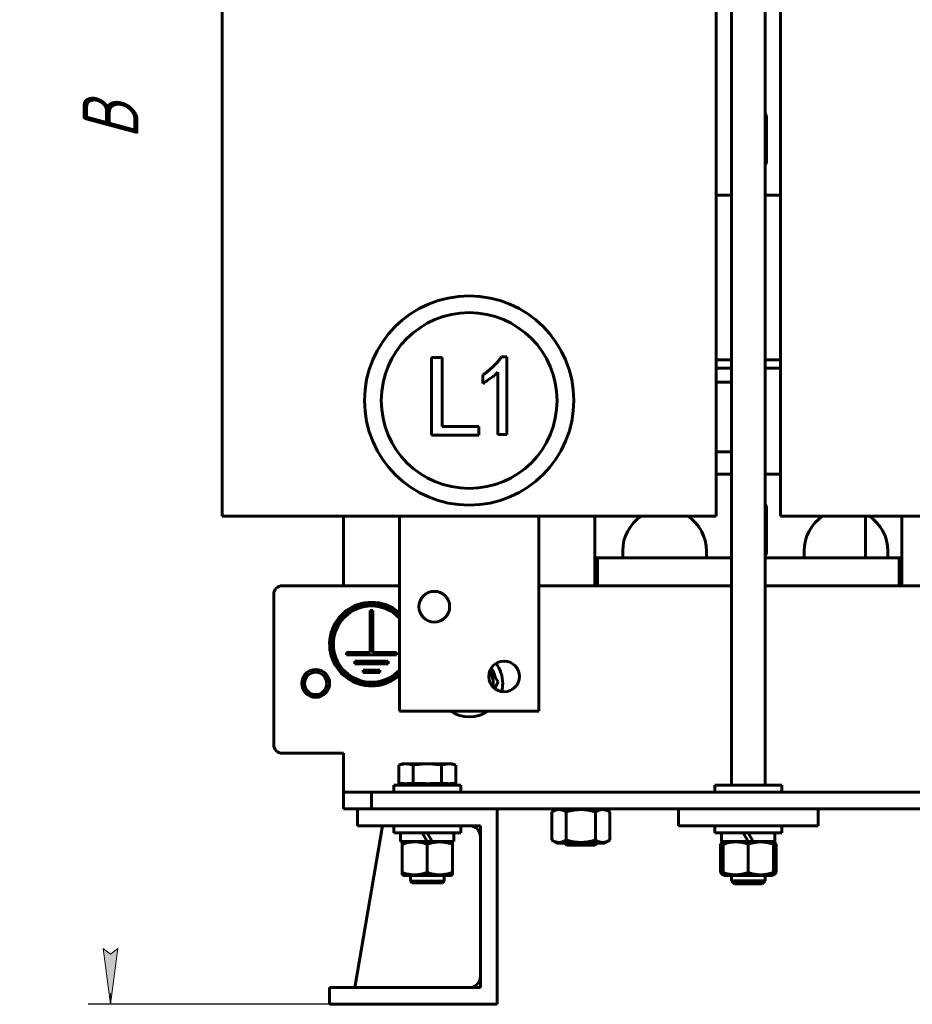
# Model space of a CAD drawing. Header units: millimetres. Extents: x 0 to 420, y 0 to 594.
# Tile 2 of 15: x 142 to 222, y 137 to 225. Entities that reach past the tile are written whole.
import ezdxf

# ---------------------------------------------------------------- set-up
doc = ezdxf.new("R2010")
doc.units = ezdxf.units.MM
doc.linetypes.add('K5LT_BASIC', pattern=[0])
doc.linetypes.add('K5LT_THIN', pattern=[0])
doc.layers.add('Системный слой', color=7, linetype='Continuous')
doc.styles.add('KDIMTEXTSTYLE', font='GOST_AU.SHX', dxfattribs={"width": 0.96, "oblique": 15, "height": 5})
doc.dimstyles.new('KDIMSTYLE (0.25)', dxfattribs={"dimtxt": 5, "dimasz": 1, "dimexe": 2, "dimexo": 0, "dimgap": 1, "dimtad": 1, "dimlfac": 4, "dimtxsty": 'KDIMTEXTSTYLE', "dimsah": 1, "dimcen": 0, "dimdle": 1, "dimadec": 0, "dimazin": 0, "dimtfac": 0.667, "dimtmove": 0, "dimatfit": 3, "dimfxl": 1, "dimtvp": 1, "dimtolj": 1, "dimtzin": 0, "dimarcsym": 0})

# ---------------------------------------------------------------- blocks, each defined once
blk = doc.blocks.new('U8')
at = {"layer": 'Системный слой', "color": 150, "linetype": 'K5LT_BASIC', "lineweight": 60, "true_color": 0x0080ff}
for start, end in [(123.55731, 180), (0, 56.44269)]:
    blk.add_arc((216.453, 177.818), 3.75, start, end, dxfattribs=at)
blk = doc.blocks.new('U9')
at = {"layer": 'Системный слой', "color": 150, "linetype": 'K5LT_BASIC', "lineweight": 60, "true_color": 0x0080ff}
for p, q in [((204.828, 184.693), (206.203, 184.693)), ((209.203, 184.693), (210.578, 184.693)), ((254.828, 184.693), (256.203, 184.693)), ((259.203, 184.693), (260.578, 184.693))]:
    blk.add_line(p, q, dxfattribs=at)
blk = doc.blocks.new('U10')
at = {"layer": 'Системный слой', "color": 150, "linetype": 'K5LT_BASIC', "lineweight": 60, "true_color": 0x0080ff}
for start, end in [(123.55731, 180), (0, 56.44269)]:
    blk.add_arc((200.203, 177.818), 3.75, start, end, dxfattribs=at)
blk = doc.blocks.new('U12')
at = {"layer": 'Системный слой', "color": 150, "linetype": 'K5LT_BASIC', "lineweight": 60, "true_color": 0x0080ff}
for p, q in [((206.203, 209.693), (204.828, 209.693)), ((210.578, 209.693), (209.203, 209.693)), ((256.203, 209.693), (254.828, 209.693)), ((260.578, 209.693), (259.203, 209.693))]:
    blk.add_line(p, q, dxfattribs=at)
blk = doc.blocks.new('U13')
at = {"layer": 'Системный слой', "color": 150, "linetype": 'K5LT_BASIC', "lineweight": 60, "true_color": 0x0080ff}
for p, q in [((177.453, 148.218), (178.953, 148.218)), ((178.953, 148.218), (180.453, 148.218))]:
    blk.add_line(p, q, dxfattribs=at)
blk = doc.blocks.new('U14')
at = {"layer": 'Системный слой', "color": 150, "linetype": 'K5LT_BASIC', "lineweight": 60, "true_color": 0x0080ff}
for p, q in [((178.953, 148.068), (177.603, 148.068)), ((180.303, 148.068), (178.953, 148.068))]:
    blk.add_line(p, q, dxfattribs=at)
blk = doc.blocks.new('U37')
at = {"layer": 'Системный слой', "color": 150, "linetype": 'K5LT_BASIC', "lineweight": 60, "true_color": 0x0080ff}
for p, q in [((175.953, 156.818), (181.222, 156.818)), ((181.222, 156.818), (181.953, 156.818))]:
    blk.add_line(p, q, dxfattribs=at)
blk = doc.blocks.new('U43')
at = {"layer": 'Системный слой', "color": 150, "linetype": 'K5LT_BASIC', "lineweight": 60, "true_color": 0x0080ff}
for p, q in [((206.203, 177.193), (194.203, 177.193)), ((221.203, 177.193), (209.203, 177.193))]:
    blk.add_line(p, q, dxfattribs=at)
blk = doc.blocks.new('U53')
at = {"layer": 'Системный слой', "color": 150, "linetype": 'K5LT_BASIC', "lineweight": 60, "true_color": 0x0080ff}
for start, end in [(90, 314.56793), (45.43207, 90)]:
    blk.add_arc((173.953, 169.467), 3.562, start, end, dxfattribs=at)
blk = doc.blocks.new('U54')
at = {"layer": 'Системный слой', "color": 150, "linetype": 'K5LT_BASIC', "lineweight": 60, "true_color": 0x0080ff}
for start, end in [(90, 317.10487), (42.89513, 90)]:
    blk.add_arc((173.953, 169.467), 3.413, start, end, dxfattribs=at)
blk = doc.blocks.new('U55')
at = {"layer": 'Системный слой', "color": 150, "linetype": 'K5LT_BASIC', "lineweight": 60, "true_color": 0x0080ff}
for start, end in [(90, 311.81031), (48.18969, 90)]:
    blk.add_arc((173.953, 169.467), 3.75, start, end, dxfattribs=at)
blk = doc.blocks.new('U60')
at = {"layer": 'Системный слой', "color": 150, "linetype": 'K5LT_BASIC', "lineweight": 60, "true_color": 0x0080ff}
blk.add_line((193.953, 174.693), (193.953, 180.943), dxfattribs=at)
blk = doc.blocks.new('U61')
at = {"layer": 'Системный слой', "color": 150, "linetype": 'K5LT_BASIC', "lineweight": 60, "true_color": 0x0080ff}
blk.add_line((171.453, 180.943), (171.453, 174.693), dxfattribs=at)
blk = doc.blocks.new('U67')
at = {"layer": 'Системный слой', "color": 150, "linetype": 'K5LT_BASIC', "lineweight": 60, "true_color": 0x0080ff}
for p, q in [((204.828, 194.193), (206.203, 194.193)), ((209.203, 194.193), (210.578, 194.193)), ((254.828, 194.193), (256.203, 194.193)), ((259.203, 194.193), (260.578, 194.193))]:
    blk.add_line(p, q, dxfattribs=at)
blk = doc.blocks.new('U68')
at = {"layer": 'Системный слой', "color": 150, "linetype": 'K5LT_BASIC', "lineweight": 60, "true_color": 0x0080ff}
for p, q in [((204.828, 194.943), (206.203, 194.943)), ((209.203, 194.943), (210.578, 194.943)), ((254.828, 194.943), (256.203, 194.943)), ((259.203, 194.943), (260.578, 194.943))]:
    blk.add_line(p, q, dxfattribs=at)
blk = doc.blocks.new('U75')
at = {"layer": 'Системный слой', "color": 150, "linetype": 'K5LT_BASIC', "lineweight": 60, "true_color": 0x0080ff}
for p, q in [((165.953, 174.693), (176.453, 174.693)), ((188.953, 174.693), (206.203, 174.693)), ((209.203, 174.693), (226.453, 174.693)), ((238.953, 174.693), (256.203, 174.693)), ((259.203, 174.693), (276.453, 174.693)), ((288.953, 174.693), (299.453, 174.693))]:
    blk.add_line(p, q, dxfattribs=at)
blk = doc.blocks.new('U76')
at = {"layer": 'Системный слой', "color": 150, "linetype": 'K5LT_BASIC', "lineweight": 60, "true_color": 0x0080ff}
for p, q in [((207.703, 151.793), (205.315, 151.793)), ((210.09, 151.793), (208.15, 151.793))]:
    blk.add_line(p, q, dxfattribs=at)
blk = doc.blocks.new('U88')
at = {"layer": 'Системный слой', "color": 150, "linetype": 'K5LT_BASIC', "lineweight": 60, "true_color": 0x0080ff}
for p, q in [((178.953, 151.793), (176.565, 151.793)), ((181.34, 151.793), (179.4, 151.793))]:
    blk.add_line(p, q, dxfattribs=at)
blk = doc.blocks.new('U89')
at = {"layer": 'Системный слой', "color": 150, "linetype": 'K5LT_BASIC', "lineweight": 60, "true_color": 0x0080ff}
for p, q in [((193.953, 177.193), (194.203, 177.193)), ((221.203, 177.193), (221.453, 177.193))]:
    blk.add_line(p, q, dxfattribs=at)
blk = doc.blocks.new('U96')
at = {"layer": 'Системный слой', "color": 150, "linetype": 'K5LT_BASIC', "lineweight": 60, "true_color": 0x0080ff}
for p, q in [((205.269, 148.931), (205.211, 148.998)), ((205.328, 148.876), (205.269, 148.931)), ((205.388, 148.834), (205.328, 148.876)), ((205.41, 148.823), (205.388, 148.834)), ((205.431, 148.813), (205.41, 148.823)), ((205.453, 148.806), (205.431, 148.813))]:
    blk.add_line(p, q, dxfattribs=at)
blk = doc.blocks.new('U97')
at = {"layer": 'Системный слой', "color": 150, "linetype": 'K5LT_BASIC', "lineweight": 60, "true_color": 0x0080ff}
for p, q in [((205.211, 151.538), (205.269, 151.604)), ((205.269, 151.604), (205.328, 151.659)), ((205.328, 151.659), (205.361, 151.684)), ((205.361, 151.684), (205.363, 151.685)), ((205.363, 151.685), (205.367, 151.688)), ((205.367, 151.688), (205.374, 151.693)), ((205.374, 151.693), (205.388, 151.701)), ((205.388, 151.701), (205.41, 151.713)), ((205.41, 151.713), (205.431, 151.722)), ((205.431, 151.722), (205.438, 151.725)), ((205.438, 151.725), (205.439, 151.725)), ((205.439, 151.725), (205.44, 151.725)), ((205.44, 151.725), (205.443, 151.726)), ((205.443, 151.726), (205.449, 151.728)), ((205.449, 151.728), (205.453, 151.729))]:
    blk.add_line(p, q, dxfattribs=at)
blk = doc.blocks.new('U98')
at = {"layer": 'Системный слой', "color": 150, "linetype": 'K5LT_BASIC', "lineweight": 60, "true_color": 0x0080ff}
for p, q in [((210.034, 148.938), (209.953, 148.911)), ((210.115, 148.967), (210.034, 148.938)), ((210.195, 148.998), (210.115, 148.967))]:
    blk.add_line(p, q, dxfattribs=at)
blk = doc.blocks.new('U99')
at = {"layer": 'Системный слой', "color": 150, "linetype": 'K5LT_BASIC', "lineweight": 60, "true_color": 0x0080ff}
for p, q in [((209.953, 151.624), (210.034, 151.598)), ((210.034, 151.598), (210.115, 151.569)), ((210.115, 151.569), (210.195, 151.538))]:
    blk.add_line(p, q, dxfattribs=at)
blk = doc.blocks.new('U107')
at = {"layer": 'Системный слой', "color": 150, "linetype": 'K5LT_BASIC', "lineweight": 60, "true_color": 0x0080ff}
blk.add_line((221.453, 180.943), (221.453, 174.693), dxfattribs=at)
blk = doc.blocks.new('U108')
at = {"layer": 'Системный слой', "color": 150, "linetype": 'K5LT_BASIC', "lineweight": 60, "true_color": 0x0080ff}
for start, end in [(13.61765, 34.71345), (347.9074, 352.69759)]:
    blk.add_arc((182.703, 165.943), 2.388, start, end, dxfattribs=at)
blk = doc.blocks.new('U114')
at = {"layer": 'Системный слой', "color": 150, "linetype": 'K5LT_BASIC', "lineweight": 60, "true_color": 0x0080ff}
for start, end in [(0, 36.76258), (345.85828, 0), (236.44269, 303.55731)]:
    blk.add_arc((182.703, 165.943), 3, start, end, dxfattribs=at)
blk = doc.blocks.new('U115')
at = {"layer": 'Системный слой', "color": 150, "linetype": 'K5LT_BASIC', "lineweight": 60, "true_color": 0x0080ff}
for p, q in [((206.203, 156.818), (206.203, 266.833)), ((206.203, 148.243), (206.203, 148.743))]:
    blk.add_line(p, q, dxfattribs=at)
blk = doc.blocks.new('U116')
at = {"layer": 'Системный слой', "color": 150, "linetype": 'K5LT_BASIC', "lineweight": 60, "true_color": 0x0080ff}
for p, q in [((209.203, 156.818), (209.203, 266.833)), ((209.203, 148.243), (209.203, 148.743))]:
    blk.add_line(p, q, dxfattribs=at)
blk = doc.blocks.new('U117')
at = {"layer": 'Системный слой', "color": 150, "linetype": 'K5LT_BASIC', "lineweight": 60, "true_color": 0x0080ff}
for p, q in [((206.203, 148.243), (206.407, 148.243)), ((206.407, 148.243), (209.203, 148.243))]:
    blk.add_line(p, q, dxfattribs=at)
blk = doc.blocks.new('U118')
at = {"layer": 'Системный слой', "color": 150, "linetype": 'K5LT_BASIC', "lineweight": 60, "true_color": 0x0080ff}
for p, q in [((206.623, 147.993), (206.453, 147.993)), ((208.953, 147.993), (206.623, 147.993))]:
    blk.add_line(p, q, dxfattribs=at)
blk = doc.blocks.new('KDIMARROW_01')
at = {"layer": 'Системный слой'}
blk.add_hatch(color=0, dxfattribs=at).paths.add_polyline_path([(0, 0), (-5, 0.658), (-4.5, 0), (-5, -0.658)])
at = {"layer": 'Системный слой', "color": 0, "linetype": 'K5LT_THIN', "lineweight": 18}
for p, q in [((-4.5, 0), (-5, 0.658)), ((-5, 0.658), (0, 0)), ((0, 0), (-5, -0.658)), ((-5, -0.658), (-4.5, 0)), ((0, 0), (-1, 0))]:
    blk.add_line(p, q, dxfattribs=at)

msp = doc.modelspace()

# ---------------------------------------------------------------- linework, layer by layer
at = {"layer": 'Системный слой', "color": 150, "linetype": 'K5LT_BASIC', "lineweight": 60, "true_color": 0x0080ff}
for p, q in [((160.578, 180.9428), (160.578, 258.4428)), ((204.828, 258.4428), (204.828, 180.9428)), ((210.578, 180.9428), (210.578, 258.4428)), ((209.328, 216.5678), (209.328, 212.8178)), ((179.3409, 188.2001), (179.3409, 195.1345)), ((179.3409, 195.1345), (180.2736, 195.1345)), ((180.2736, 195.1345), (180.2736, 188.9706)), ((185.6022, 195.2156), (186.0888, 195.2156)), ((186.0888, 195.2156), (186.0888, 188.2406)), ((183.9396, 192.823), (183.9396, 193.5935)), ((185.2778, 188.2406), (185.2778, 193.8368)), ((204.828, 192.9428), (206.203, 192.9428)), ((180.2736, 188.9706), (183.5584, 188.9706)), ((183.5584, 188.9706), (183.5584, 188.2001)), ((183.5584, 188.2001), (179.3409, 188.2001)), ((186.0888, 188.2406), (185.2778, 188.2406)), ((204.828, 186.6928), (206.203, 186.6928)), ((204.828, 186.6928), (206.203, 186.6928)), ((169.578, 180.9428), (160.578, 180.9428)), ((169.578, 180.9428), (195.828, 180.9428)), ((176.453, 163.4428), (176.453, 180.9428)), ((176.453, 180.9428), (188.953, 180.9428)), ((188.953, 180.9428), (188.953, 163.4428)), ((204.828, 180.9428), (195.828, 180.9428)), ((209.328, 181.5678), (209.328, 177.8178)), ((219.578, 180.9428), (210.578, 180.9428)), ((218.203, 180.9428), (218.203, 177.1928)), ((219.578, 180.9428), (245.828, 180.9428)), ((196.453, 177.1928), (196.453, 177.8178)), ((203.953, 177.8178), (203.953, 177.1928)), ((212.703, 177.1928), (212.703, 177.8178)), ((220.203, 177.8178), (220.203, 177.1928)), ((194.203, 177.1928), (194.203, 174.6928)), ((221.203, 174.6928), (221.203, 177.1928)), ((165.203, 160.4428), (165.203, 173.9428)), ((174.0655, 172.4673), (173.8405, 172.4673)), ((173.8405, 172.4673), (173.8405, 168.7173)), ((174.0655, 168.7173), (174.0655, 172.4673)), ((173.8405, 168.7173), (171.703, 168.7173)), ((171.703, 168.7173), (171.703, 168.4923)), ((176.203, 168.7173), (174.0655, 168.7173)), ((176.203, 168.4923), (176.203, 168.7173)), ((171.703, 168.4923), (176.203, 168.4923)), ((175.453, 167.9298), (172.4529, 167.9298)), ((172.4529, 167.9298), (172.4529, 167.7048)), ((172.4529, 167.7048), (175.453, 167.7048)), ((175.453, 167.7048), (175.453, 167.9298)), ((174.703, 167.1423), (173.2029, 167.1423)), ((173.2029, 167.1423), (173.2029, 166.9173)), ((173.2029, 166.9173), (174.703, 166.9173)), ((174.703, 166.9173), (174.703, 167.1423)), ((185.2972, 166.0859), (184.5906, 167.1674)), ((184.9896, 165.4779), (185.2972, 166.0859)), ((188.953, 163.4428), (176.453, 163.4428)), ((165.953, 159.6928), (171.453, 159.6928)), ((171.453, 156.4428), (171.453, 159.6928)), ((176.7367, 158.7378), (176.3939, 158.613)), ((176.3939, 156.9678), (176.3939, 158.613)), ((177.0336, 158.7378), (176.7367, 158.7378)), ((178.953, 158.7378), (177.0336, 158.7378)), ((177.6734, 156.9678), (177.6734, 158.613)), ((178.953, 158.7378), (180.8723, 158.7378)), ((180.2325, 156.9678), (180.2325, 158.613)), ((181.1692, 158.7378), (180.8723, 158.7378)), ((181.1692, 158.7378), (181.5121, 158.613)), ((181.5121, 156.9678), (181.5121, 158.613)), ((171.453, 156.1928), (171.453, 156.4428)), ((171.453, 156.1928), (173.953, 156.1928)), ((171.453, 154.6928), (171.453, 156.1928)), ((173.953, 156.1928), (173.953, 154.6928)), ((173.953, 156.1928), (291.453, 156.1928)), ((175.953, 156.1928), (175.953, 156.8178)), ((176.9158, 156.9678), (176.3939, 156.9678)), ((176.8742, 156.8178), (176.7242, 156.9678)), ((177.6734, 156.9678), (177.1515, 156.9678)), ((178.7172, 156.9678), (177.6734, 156.9678)), ((180.2325, 156.9678), (179.1887, 156.9678)), ((180.7544, 156.9678), (180.2325, 156.9678)), ((181.5121, 156.9678), (180.9901, 156.9678)), ((181.0317, 156.8178), (181.1817, 156.9678)), ((181.953, 156.1928), (181.953, 156.8178)), ((204.703, 156.1928), (204.703, 156.8178)), ((204.703, 156.8178), (210.703, 156.8178)), ((210.703, 156.1928), (210.703, 156.8178)), ((172.703, 154.6928), (171.453, 154.6928)), ((172.703, 154.6928), (185.203, 154.6928)), ((172.703, 153.1928), (172.703, 154.6928)), ((185.203, 137.1928), (185.203, 154.6928)), ((185.203, 154.6928), (280.203, 154.6928)), ((190.5467, 154.6928), (190.1049, 154.4377)), ((190.1049, 151.8978), (190.1049, 154.4377)), ((191.4039, 151.8978), (191.4039, 154.4377)), ((194.002, 151.8978), (194.002, 154.4377)), ((194.8592, 154.6928), (195.301, 154.4377)), ((195.301, 151.8978), (195.301, 154.4377)), ((201.453, 154.6928), (213.953, 154.6928)), ((201.453, 154.6928), (201.453, 153.1928)), ((213.953, 154.6928), (213.953, 153.1928)), ((172.453, 138.6928), (174.953, 153.1928)), ((183.703, 153.1928), (172.703, 153.1928)), ((175.953, 153.1928), (175.953, 152.5678)), ((181.953, 153.1928), (181.953, 152.5678)), ((183.703, 138.6928), (183.703, 153.1928)), ((201.453, 153.1928), (213.953, 153.1928)), ((204.703, 153.1928), (204.703, 152.5678)), ((210.703, 153.1928), (210.703, 152.5678)), ((181.953, 152.5678), (175.953, 152.5678)), ((176.5655, 152.5678), (176.5655, 151.7928)), ((176.7967, 151.7928), (176.7029, 151.7386)), ((176.703, 151.7386), (176.703, 151.5377)), ((178.953, 151.7928), (178.5055, 152.5678)), ((178.953, 152.5678), (179.4004, 151.7928)), ((179.4004, 151.7928), (178.953, 151.7928)), ((181.1092, 151.7928), (181.203, 151.7386)), ((181.203, 151.5377), (181.203, 151.7386)), ((181.3405, 152.5678), (181.3405, 151.7928)), ((190.5467, 151.6428), (190.1049, 151.8978)), ((194.8592, 151.6428), (195.301, 151.8978)), ((210.703, 152.5678), (204.703, 152.5678)), ((205.3155, 152.5678), (205.3155, 151.7928)), ((205.453, 151.7386), (205.3883, 151.7013)), ((205.5467, 151.7928), (205.4529, 151.7386)), ((205.453, 151.7386), (205.453, 151.5377)), ((207.703, 151.7928), (207.2555, 152.5678)), ((207.703, 152.5678), (208.1504, 151.7928)), ((208.1504, 151.7928), (207.703, 151.7928)), ((209.8592, 151.7928), (209.953, 151.7386)), ((209.953, 151.7386), (210.0176, 151.7013)), ((209.953, 151.5377), (209.953, 151.7386)), ((210.0905, 152.5678), (210.0905, 151.7928)), ((176.703, 148.9978), (176.703, 151.5377)), ((178.953, 148.9978), (178.953, 151.5377)), ((181.203, 148.9978), (181.203, 151.5377)), ((194.8592, 151.6428), (190.5467, 151.6428)), ((191.453, 151.4428), (191.253, 151.6428)), ((193.953, 151.4428), (191.453, 151.4428)), ((193.953, 151.4428), (194.153, 151.6428)), ((205.2109, 148.9978), (205.2109, 151.5377)), ((205.453, 148.9978), (205.453, 151.5377)), ((207.703, 148.9978), (207.703, 151.5377)), ((209.953, 148.9978), (209.953, 151.5377)), ((210.195, 148.9978), (210.195, 151.5377)), ((176.7967, 148.7428), (176.7029, 148.7969)), ((176.703, 148.9978), (176.703, 148.7969)), ((181.1092, 148.7428), (176.7967, 148.7428)), ((177.453, 148.2178), (177.453, 148.7428)), ((177.603, 148.0678), (177.453, 148.2178)), ((180.303, 148.0678), (180.453, 148.2178)), ((180.453, 148.2178), (180.453, 148.7428)), ((181.1092, 148.7428), (181.203, 148.7969)), ((181.203, 148.7969), (181.203, 148.9978)), ((205.453, 148.7969), (205.3883, 148.8342)), ((205.5467, 148.7428), (205.4529, 148.7969)), ((205.453, 148.9978), (205.453, 148.7969)), ((209.8592, 148.7428), (205.5467, 148.7428)), ((206.453, 147.9928), (206.203, 148.2428)), ((208.953, 147.9928), (209.203, 148.2428)), ((209.8592, 148.7428), (209.953, 148.7969)), ((209.953, 148.7969), (209.953, 148.9978)), ((209.953, 148.7969), (210.0176, 148.8342)), ((170.203, 138.6928), (183.703, 138.6928)), ((170.203, 137.1928), (170.203, 138.6928)), ((185.203, 137.1928), (170.203, 137.1928))]:
    msp.add_line(p, q, dxfattribs=at)
for centre, radius in [((182.7012, 191.2866), 9.375), ((182.7012, 191.2866), 7.875), ((179.578, 172.8178), 1.375), ((185.828, 166.5678), 1.375), ((168.953, 165.9428), 1.25)]:
    msp.add_circle(centre, radius, dxfattribs=at)
for centre, radius, start, end in [((208.328, 216.5678), 1, 0, 28.955024), ((208.328, 212.8178), 1, 331.044976, 0), ((208.328, 181.5678), 1, 0, 28.955024), ((208.328, 177.8178), 1, 331.044976, 0), ((165.953, 173.9428), 0.75, 90, 180), ((168.953, 165.9428), 1, 90, 0), ((168.953, 165.9428), 1, 0, 90), ((182.7031, 165.9428), 2.1562, 351.311651, 31.309203), ((165.953, 160.4428), 0.75, 180, 270), ((182.703, 152.1928), 1, 0, 90), ((182.703, 139.6928), 1, 270, 0)]:
    msp.add_arc(centre, radius, start, end, dxfattribs=at)
for points, knots in [([(183.9396, 193.5935), (184.0228, 193.6512), (184.1882, 193.7658), (184.4229, 193.9521), (184.6497, 194.1418), (184.8619, 194.3427), (185.0663, 194.5479), (185.2559, 194.7631), (185.4365, 194.9842), (185.5469, 195.1384), (185.6022, 195.2156)], [0, 0, 0, 0, 0.1300658, 0.2583133, 0.3846949, 0.5098007, 0.6334788, 0.7564596, 0.8780744, 1, 1, 1, 1]), ([(185.2778, 193.8368), (185.1855, 193.7483), (184.9952, 193.5657), (184.6752, 193.3121), (184.3224, 193.0605), (184.0697, 192.9037), (183.9396, 192.823)], [0, 0, 0, 0, 0.2279817, 0.4698264, 0.7271404, 1, 1, 1, 1]), ([(176.3939, 158.613), (176.5005, 158.6518), (176.6071, 158.6833), (176.8204, 158.7263), (176.927, 158.7378), (177.0336, 158.7378)], [0.0000002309, 0.0000002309, 0.0000002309, 0.0000002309, 0.002559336, 0.002559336, 0.0051184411, 0.0051184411, 0.0051184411, 0.0051184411]), ([(177.0336, 158.7378), (177.1403, 158.7378), (177.2469, 158.7263), (177.4602, 158.6833), (177.5668, 158.6518), (177.6734, 158.613)], [0.0051184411, 0.0051184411, 0.0051184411, 0.0051184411, 0.0076775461, 0.0076775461, 0.0102366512, 0.0102366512, 0.0102366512, 0.0102366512]), ([(177.6734, 158.613), (177.8853, 158.6515), (178.0995, 158.6832), (178.5266, 158.7264), (178.7399, 158.7378), (178.953, 158.7378)], [0.008706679, 0.008706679, 0.008706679, 0.008706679, 0.0112860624, 0.0112860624, 0.0138654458, 0.0138654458, 0.0138654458, 0.0138654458]), ([(178.953, 158.7378), (179.1667, 158.7378), (179.3801, 158.7263), (179.8066, 158.6832), (180.0198, 158.6517), (180.2325, 158.613)], [0.0138654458, 0.0138654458, 0.0138654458, 0.0138654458, 0.0164522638, 0.0164522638, 0.0190390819, 0.0190390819, 0.0190390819, 0.0190390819]), ([(180.2325, 158.613), (180.3391, 158.6518), (180.4458, 158.6833), (180.659, 158.7263), (180.7657, 158.7378), (180.8723, 158.7378)], [0.0000002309, 0.0000002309, 0.0000002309, 0.0000002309, 0.002559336, 0.002559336, 0.0051184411, 0.0051184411, 0.0051184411, 0.0051184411]), ([(180.8723, 158.7378), (180.9789, 158.7378), (181.0855, 158.7263), (181.2988, 158.6833), (181.4054, 158.6518), (181.5121, 158.613)], [0.0051184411, 0.0051184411, 0.0051184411, 0.0051184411, 0.0076775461, 0.0076775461, 0.0102366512, 0.0102366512, 0.0102366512, 0.0102366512]), ([(178.953, 156.9553), (178.9431, 156.9553), (178.9234, 156.9554), (178.894, 156.956), (178.8695, 156.9568), (178.8499, 156.9576), (178.8351, 156.9584), (178.8204, 156.9592), (178.8006, 156.9604), (178.7758, 156.9623), (178.7462, 156.9648), (178.7268, 156.9667), (178.7172, 156.9678)], [0.00539569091, 0.00539569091, 0.00539569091, 0.00539569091, 0.00551295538, 0.00563021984, 0.00574748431, 0.00580611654, 0.00586474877, 0.005923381, 0.00598201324, 0.0060992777, 0.00621654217, 0.00633380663, 0.00633380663, 0.00633380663, 0.00633380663]), ([(190.1049, 154.4377), (190.1861, 154.4846), (190.3057, 154.544), (190.4532, 154.5944), (190.5457, 154.6175), (190.6287, 154.6317), (190.6997, 154.6378), (190.7724, 154.6392), (190.8456, 154.6357), (190.9333, 154.6236), (191.0059, 154.6073), (191.0921, 154.5826), (191.2213, 154.5354), (191.3341, 154.478), (191.4039, 154.4377)], [0, 0, 0, 0, 2.8814613, 4.2007918, 5.12203, 6.0737295, 7.054851, 7.5526049, 8.5536622, 9.549854, 10.5399482, 11.0322282, 12.5081996, 15, 15, 15, 15]), ([(191.4039, 154.4377), (191.4241, 154.4435), (191.4647, 154.455), (191.5468, 154.4774), (191.6496, 154.5038), (191.7737, 154.5327), (191.9299, 154.5652), (192.1181, 154.5973), (192.2836, 154.6171), (192.3942, 154.6266), (192.4683, 154.6319), (192.6375, 154.6404), (192.8895, 154.6386), (193.2077, 154.61), (193.4583, 154.5692), (193.6579, 154.5272), (193.791, 154.4952), (193.9053, 154.465), (193.9698, 154.447), (194.002, 154.4377)], [0.009237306, 0.009237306, 0.009237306, 0.009237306, 0.009490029, 0.009742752, 0.010248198, 0.010753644, 0.01125909, 0.012147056, 0.013035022, 0.013257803, 0.013480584, 0.013926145, 0.015290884, 0.016498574, 0.017706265, 0.018327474, 0.018948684, 0.01935084, 0.019752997, 0.019752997, 0.019752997, 0.019752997]), ([(194.002, 154.4377), (194.0832, 154.4846), (194.2028, 154.544), (194.3504, 154.5944), (194.4428, 154.6175), (194.5258, 154.6317), (194.5968, 154.6378), (194.6695, 154.6392), (194.7427, 154.6357), (194.8304, 154.6236), (194.903, 154.6073), (194.9892, 154.5826), (195.1184, 154.5354), (195.2313, 154.478), (195.301, 154.4377)], [0, 0, 0, 0, 2.8814613, 4.2007918, 5.12203, 6.0737295, 7.054851, 7.5526049, 8.5536622, 9.549854, 10.5399482, 11.0322282, 12.5081996, 15, 15, 15, 15]), ([(176.703, 151.5377), (176.8867, 151.5989), (177.0717, 151.6494), (177.4456, 151.7193), (177.6345, 151.7385), (177.9215, 151.7387), (178.0176, 151.734), (178.2076, 151.7157), (178.302, 151.7021), (178.5836, 151.6496), (178.769, 151.599), (178.953, 151.5377)], [0.000000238, 0.000000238, 0.000000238, 0.000000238, 0.002624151, 0.002624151, 0.005248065, 0.005248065, 0.006560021, 0.006560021, 0.007871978, 0.007871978, 0.010495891, 0.010495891, 0.010495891, 0.010495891]), ([(178.953, 151.5377), (179.0936, 151.5846), (179.3008, 151.644), (179.5563, 151.6944), (179.7165, 151.7175), (179.8603, 151.7317), (179.9832, 151.7378), (180.1091, 151.7392), (180.2359, 151.7357), (180.3878, 151.7236), (180.5135, 151.7073), (180.6629, 151.6826), (180.8866, 151.6354), (181.0821, 151.578), (181.203, 151.5377)], [0, 0, 0, 0, 2.8814613, 4.2007918, 5.12203, 6.0737295, 7.054851, 7.5526049, 8.5536622, 9.549854, 10.5399482, 11.0322282, 12.5081996, 15, 15, 15, 15]), ([(191.4039, 151.8978), (191.3227, 151.8509), (191.2031, 151.7915), (191.0556, 151.7411), (190.9631, 151.718), (190.8801, 151.7038), (190.8091, 151.6977), (190.7365, 151.6963), (190.6632, 151.6998), (190.5755, 151.7119), (190.503, 151.7282), (190.4167, 151.7529), (190.2876, 151.8001), (190.1747, 151.8575), (190.1049, 151.8978)], [0, 0, 0, 0, 2.8814613, 4.2007918, 5.12203, 6.0737295, 7.054851, 7.5526049, 8.5536622, 9.549854, 10.5399482, 11.0322282, 12.5081996, 15, 15, 15, 15]), ([(194.002, 151.8978), (193.9819, 151.892), (193.9413, 151.8805), (193.8799, 151.8637), (193.8185, 151.8476), (193.6954, 151.8168), (193.5558, 151.7859), (193.4175, 151.7605), (193.3439, 151.7484), (193.2886, 151.74), (193.2331, 151.7323), (193.1772, 151.7253), (193.1212, 151.719), (193.0654, 151.7135), (193.0096, 151.7088), (192.9536, 151.7048), (192.8976, 151.7016), (192.832, 151.6988), (192.7571, 151.6969), (192.6723, 151.6967), (192.5876, 151.6983), (192.5064, 151.7016), (192.4284, 151.7063), (192.3534, 151.7122), (192.2785, 151.7196), (192.2039, 151.7282), (192.1294, 151.7382), (192.0299, 151.7533), (191.9305, 151.7708), (191.8305, 151.7909), (191.7552, 151.8072), (191.6801, 151.8246), (191.6132, 151.8411), (191.5547, 151.8562), (191.5044, 151.8696), (191.4542, 151.8835), (191.4207, 151.893), (191.4039, 151.8978)], [0.003844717, 0.003844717, 0.003844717, 0.003844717, 0.004098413, 0.004352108, 0.004605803, 0.004859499, 0.00587428, 0.006318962, 0.006541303, 0.006763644, 0.006985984, 0.007208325, 0.007430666, 0.007653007, 0.007874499, 0.008095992, 0.008317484, 0.008538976, 0.0088761, 0.009213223, 0.009550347, 0.009887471, 0.010187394, 0.010487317, 0.01078724, 0.011087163, 0.011387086, 0.011687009, 0.012286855, 0.012591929, 0.012897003, 0.013202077, 0.01350715, 0.013713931, 0.013920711, 0.014127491, 0.014334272, 0.014334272, 0.014334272, 0.014334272]), ([(195.301, 151.8978), (195.2198, 151.8509), (195.1002, 151.7915), (194.9527, 151.7411), (194.8602, 151.718), (194.7772, 151.7038), (194.7062, 151.6977), (194.6336, 151.6963), (194.5603, 151.6998), (194.4726, 151.7119), (194.4001, 151.7282), (194.3138, 151.7529), (194.1847, 151.8001), (194.0718, 151.8575), (194.002, 151.8978)], [0, 0, 0, 0, 2.8814613, 4.2007918, 5.12203, 6.0737295, 7.054851, 7.5526049, 8.5536622, 9.549854, 10.5399482, 11.0322282, 12.5081996, 15, 15, 15, 15]), ([(205.453, 151.5377), (205.6367, 151.5989), (205.8217, 151.6494), (206.1956, 151.7193), (206.3845, 151.7385), (206.6715, 151.7387), (206.7676, 151.734), (206.9576, 151.7157), (207.052, 151.7021), (207.3336, 151.6496), (207.519, 151.599), (207.703, 151.5377)], [0.000000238, 0.000000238, 0.000000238, 0.000000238, 0.002624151, 0.002624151, 0.005248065, 0.005248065, 0.006560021, 0.006560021, 0.007871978, 0.007871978, 0.010495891, 0.010495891, 0.010495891, 0.010495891]), ([(207.703, 151.5377), (207.8436, 151.5846), (208.0508, 151.644), (208.3063, 151.6944), (208.4665, 151.7175), (208.6103, 151.7317), (208.7332, 151.7378), (208.8591, 151.7392), (208.9859, 151.7357), (209.1378, 151.7236), (209.2635, 151.7073), (209.4129, 151.6826), (209.6366, 151.6354), (209.8321, 151.578), (209.953, 151.5377)], [0, 0, 0, 0, 2.8814613, 4.2007918, 5.12203, 6.0737295, 7.054851, 7.5526049, 8.5536622, 9.549854, 10.5399482, 11.0322282, 12.5081996, 15, 15, 15, 15]), ([(210.195, 151.5377), (210.1665, 151.5727), (210.1079, 151.6373), (210.0484, 151.6836), (210.0176, 151.7013)], [0, 0, 0, 0, 2.4378078, 5, 5, 5, 5]), ([(178.953, 148.9978), (178.8123, 148.9509), (178.6051, 148.8915), (178.3496, 148.8411), (178.1894, 148.818), (178.0457, 148.8038), (177.9227, 148.7977), (177.7969, 148.7963), (177.67, 148.7998), (177.5181, 148.8119), (177.3924, 148.8282), (177.243, 148.8529), (177.0194, 148.9001), (176.8238, 148.9575), (176.703, 148.9978)], [0, 0, 0, 0, 2.8814613, 4.2007918, 5.12203, 6.0737295, 7.054851, 7.5526049, 8.5536622, 9.549854, 10.5399482, 11.0322282, 12.5081996, 15, 15, 15, 15]), ([(181.203, 148.9978), (181.0623, 148.9509), (180.8551, 148.8915), (180.5996, 148.8411), (180.4394, 148.818), (180.2957, 148.8038), (180.1727, 148.7977), (180.0469, 148.7963), (179.92, 148.7998), (179.7681, 148.8119), (179.6424, 148.8282), (179.493, 148.8529), (179.2694, 148.9001), (179.0738, 148.9575), (178.953, 148.9978)], [0, 0, 0, 0, 2.8814613, 4.2007918, 5.12203, 6.0737295, 7.054851, 7.5526049, 8.5536622, 9.549854, 10.5399482, 11.0322282, 12.5081996, 15, 15, 15, 15]), ([(207.703, 148.9978), (207.5623, 148.9509), (207.3551, 148.8915), (207.0996, 148.8411), (206.9394, 148.818), (206.7957, 148.8038), (206.6727, 148.7977), (206.5469, 148.7963), (206.42, 148.7998), (206.2681, 148.8119), (206.1424, 148.8282), (205.993, 148.8529), (205.7694, 148.9001), (205.5738, 148.9575), (205.453, 148.9978)], [0, 0, 0, 0, 2.8814613, 4.2007918, 5.12203, 6.0737295, 7.054851, 7.5526049, 8.5536622, 9.549854, 10.5399482, 11.0322282, 12.5081996, 15, 15, 15, 15]), ([(209.953, 148.9978), (209.8123, 148.9509), (209.6051, 148.8915), (209.3496, 148.8411), (209.1894, 148.818), (209.0457, 148.8038), (208.9227, 148.7977), (208.7969, 148.7963), (208.67, 148.7998), (208.5181, 148.8119), (208.3924, 148.8282), (208.243, 148.8529), (208.0194, 148.9001), (207.8238, 148.9575), (207.703, 148.9978)], [0, 0, 0, 0, 2.8814613, 4.2007918, 5.12203, 6.0737295, 7.054851, 7.5526049, 8.5536622, 9.549854, 10.5399482, 11.0322282, 12.5081996, 15, 15, 15, 15]), ([(210.0176, 148.8342), (210.055, 148.8558), (210.1144, 148.9045), (210.173, 148.9708), (210.195, 148.9978)], [0, 0, 0, 0, 3.1177936, 5, 5, 5, 5])]:
    msp.add_open_spline(points, degree=3, knots=knots, dxfattribs=at)
for points in [[(177.1515, 156.9678), (177.1122, 156.9594), (177.0336, 156.9511), (176.9551, 156.9594), (176.9158, 156.9678)], [(179.1887, 156.9678), (179.1102, 156.9594), (179.0316, 156.9553), (178.953, 156.9553)], [(180.9901, 156.9678), (180.9116, 156.9511), (180.833, 156.9511), (180.7544, 156.9678)]]:
    msp.add_open_spline(points, degree=3, dxfattribs=at)

# ---------------------------------------------------------------- block references
at = {"layer": 'Системный слой'}
for name in ['U115', 'U116', 'U61', 'U60', 'U107', 'U12', 'U68', 'U67', 'U9', 'U10', 'U8', 'U89', 'U43', 'U75', 'U55', 'U53', 'U54', 'U114', 'U108', 'U37', 'U88', 'U76', 'U97', 'U99', 'U13', 'U96', 'U117', 'U98', 'U14', 'U118']:
    msp.add_blockref(name, (0, 0), dxfattribs=at)

# ---------------------------------------------------------------- dimensions: what is measured, and where the dimension line sits
at = {"layer": 'Системный слой', "color": 7}
msp.add_linear_dim(base=(150.578, 295.4928), p1=(170.203, 137.1928), p2=(206.453, 295.4928), angle=90, location=(150.578, 216.3428), text='\\H5.0;\\W0.965;\\Q15;\\H5.0;\\W0.965;\\Q15;\\Q15;В', dimstyle='KDIMSTYLE (0.25)', override={"dimexo": 0, "dimblk1": 'KDIMARROW_01', "dimblk2": 'KDIMARROW_01', "dimse1": 0, "dimse2": 0, "dimclrt": 7, "dimtolj": 1}, dxfattribs=at).render()

doc.saveas('drawing.dxf')
